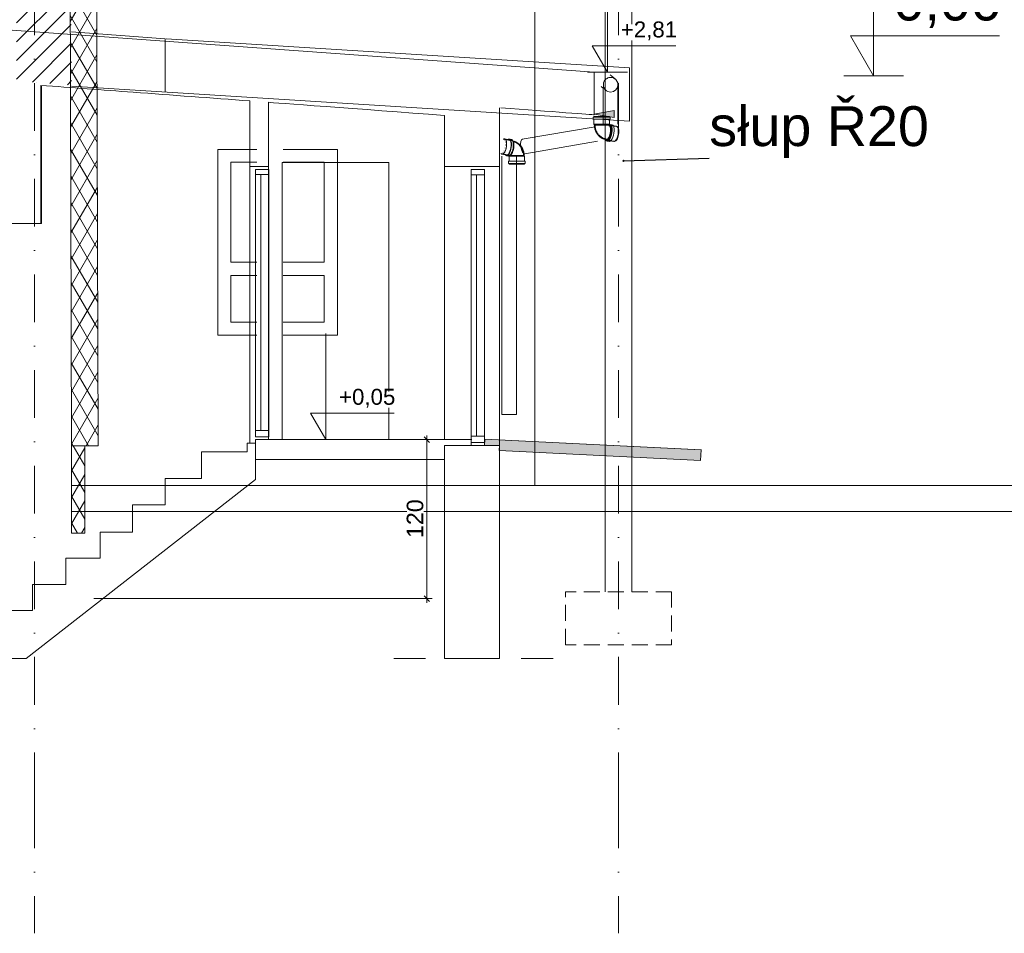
# Model space of a CAD drawing. Header units: millimetres. Extents: x -68772 to 137055, y -73300 to 19650.
# Tile 4 of 212: x -22044 to -14629, y -73186 to -66309. Entities that reach past the tile are written whole.
import ezdxf
from ezdxf.enums import TextEntityAlignment as Align

# ---------------------------------------------------------------- set-up
doc = ezdxf.new("R2010")
doc.units = ezdxf.units.MM
doc.header["$MEASUREMENT"] = 0
doc.set_wipeout_variables(frame=1)
for name, pattern in [('Kropki i Kreski', [720, 360, -180, 0, -180]), ('Przerywana', [480, 240, -240]), ('Przerywana gęsta', [180, 120, -60]), ('Przerywana podwójnie', [1093.611073, 529.166651, -211.666656, 141.111112, -211.666656]), ('Wipeout_Contour', [1000, 0, -1000])]:
    doc.linetypes.add(name, pattern=pattern)
for name, color, linetype in [('_drogi geometria', 7, 'Continuous'), ('Dimensions', 7, 'Continuous'), ('Doors', 7, 'Continuous'), ('Nowe_346-Wiata__taras_odkryty_na_pod', 7, 'Continuous'), ('Nowe_inny_obiekt_trwale_zwiazany_z_b', 7, 'Continuous'), ('Nowe_Sections', 7, 'Continuous'), ('Pipe Fittings', 7, 'Continuous')]:
    doc.layers.add(name, color=color, linetype=linetype)
for name, color, linetype, lineweight in [('_drogi geometria_Nr_pióra__139', 136, 'Continuous', 18), ('Dimensions_Nr_pióra__10', 230, 'Continuous', 18), ('Dimensions_Nr_pióra__7', 7, 'Continuous', 5), ('Doors_Nr_pióra__7', 7, 'Continuous', 5), ('Floors_Nr_pióra__10', 230, 'Continuous', 18), ('Floors_Nr_pióra__7', 7, 'Continuous', 5), ('Nowe_0_Nr_pióra__1', 7, 'Continuous', 18), ('Nowe_0_Nr_pióra__38', 38, 'Continuous', 18), ('Nowe_0_Pen_No__7_Pen_No__7_Pen_No__7_Pen_No__7_Pen_No__7_Pen_No__7_Nr_pióra__139', 136, 'Continuous', 18), ('Nowe_0_Pen_No__7_Pen_No__7_Pen_No__7_Pen_No__7_Pen_No__7_Pen_No__7_Nr_pióra__214', 214, 'Continuous', 18), ('Nowe_0_Pen_No__7_Pen_No__7_Pen_No__7_Pen_No__7_Pen_No__7_Pen_No__7_Nr_pióra__93', 7, 'Continuous', 20), ('Nowe_346-Wiata__taras_odkryty_na_pod_Nr_pióra__214', 214, 'Continuous', 18), ('Nowe_810-G Ogólne_Nr_pióra__10', 230, 'Continuous', 18), ('Nowe_810-G Ogólne_Nr_pióra__139', 136, 'Continuous', 18), ('Nowe_810-G Ogólne_Nr_pióra__214', 214, 'Continuous', 18), ('Nowe_inny_obiekt_trwale_zwiazany_z_b_Nr_pióra__138', 138, 'Continuous', 18), ('Nowe_Sections_Nr_pióra__10', 230, 'Continuous', 18), ('Nowe_Sections_Nr_pióra__7', 7, 'Continuous', 5), ('Nowe_Walls_Nr_pióra__10', 230, 'Continuous', 18), ('Nowe_Walls_Nr_pióra__7', 7, 'Continuous', 5), ('Pipe Fittings_Nr_pióra__7', 7, 'Continuous', 5), ('Pipes_Nr_pióra__10', 230, 'Continuous', 18), ('przewod_kanalizacyjny__linia__Nr_pióra__132', 132, 'Continuous', 18), ('przewod_kanalizacyjny__linia__Nr_pióra__139', 136, 'Continuous', 18), ('Spot Elevations_Nr_pióra__10', 230, 'Continuous', 18), ('Spot Elevations_Nr_pióra__7', 7, 'Continuous', 5), ('Walls_Nr_pióra__10', 230, 'Continuous', 18), ('Walls_Nr_pióra__139', 136, 'Continuous', 18), ('Walls_Nr_pióra__7', 7, 'Continuous', 5)]:
    doc.layers.add(name, color=color, linetype=linetype, lineweight=lineweight)
doc.styles.add('GENERATED_STYLE_1', font='arial.ttf')
doc.styles.add('GENERATED_STYLE_3', font='arial.ttf')
doc.linetypes.add('Przekreślana podwójnie', pattern='A,0,[1,RZUT PARTERU DWORZEC 51.Shx,S=1.587302,R=0,X=0,Y=0],-300,0', length=300)
doc.dimstyles.new('GENERATED_STYLE__15', dxfattribs={"dimtxt": 125, "dimasz": 40.305087, "dimexe": 0.18, "dimexo": 0.164042, "dimgap": 0.09, "dimtad": 1, "dimdec": 0, "dimlfac": 0.1, "dimzin": 0, "dimdsep": 46, "dimtxsty": 'GENERATED_STYLE_1', "dimblk": 'ARROWHEAD_6', "dimblk1": 'ARROWHEAD_6', "dimblk2": 'ARROWHEAD_6', "dimcen": 0.09, "dimclrd": 7, "dimclre": 7, "dimclrt": 230, "dimadec": 1, "dimazin": 0, "dimtfac": 1, "dimtdec": 4, "dimtmove": 0, "dimatfit": 3, "dimfxl": 0, "dimtolj": 1, "dimtzin": 0, "dimarcsym": 0})
doc.dimstyles.new('GENERATED_STYLE__18', dxfattribs={"dimtxt": 0.18, "dimasz": 18.24, "dimexe": 0.18, "dimexo": 0.0625, "dimgap": 0.09, "dimtad": 0, "dimtih": 1, "dimtoh": 1, "dimdec": 4, "dimzin": 0, "dimdsep": 46, "dimtxsty": 'Standard', "dimcen": 0.09, "dimadec": 0, "dimazin": 0, "dimtfac": 1, "dimtdec": 4, "dimtmove": 0, "dimatfit": 3, "dimldrblk": 'ARROWHEAD_1', "dimfxl": 0, "dimtolj": 1, "dimtzin": 0, "dimarcsym": 0})
pattern_1 = [(60, (0, 0), (-86.60254, 50), []), (120, (0, 0), (86.60254, 50), [])]

# ---------------------------------------------------------------- blocks, each defined once
blk = doc.blocks.new('Strop_1', base_point=(-21653.3, -70011.9))
at = {"layer": 'Nowe_346-Wiata__taras_odkryty_na_pod_Nr_pióra__214', "color": 214, "linetype": 'Continuous', "lineweight": 18, "flags": 128}
blk.add_lwpolyline([(-21653.3, -70011.9), (-313.2, -70011.9), (-313.2, -69814.8), (-21653.3, -69814.8)], close=True, dxfattribs=at)
blk = doc.blocks.new('Standardowy znacznik osi_7')
at = {"layer": 'Nowe_inny_obiekt_trwale_zwiazany_z_b_Nr_pióra__138', "color": 138, "linetype": 'Kropki i Kreski', "lineweight": 18}
for p, q in [((1000, 0), (0, 0)), ((1000, 0), (8702.4, 0)), ((8702.4, 0), (9702.4, 0))]:
    blk.add_line(p, q, dxfattribs=at)
at = {"layer": 'Nowe_inny_obiekt_trwale_zwiazany_z_b_Nr_pióra__138', "color": 138, "linetype": 'Continuous', "lineweight": 18}
blk.add_circle((10202.4, 0), 500, dxfattribs=at)
at = {"layer": 'Nowe_inny_obiekt_trwale_zwiazany_z_b_Nr_pióra__138', "color": 138, "linetype": 'Kropki i Kreski', "lineweight": 18}
blk.add_point((8702.4, 0), dxfattribs=at)
blk.add_point((8702.4, 0), dxfattribs=at)
at = {"layer": 'Nowe_inny_obiekt_trwale_zwiazany_z_b_Nr_pióra__138', "color": 138, "lineweight": 18, "style": 'GENERATED_STYLE_1'}
blk.add_attdef('AC_MarkerText_1', text='', height=600, rotation=270, dxfattribs=at).set_placement((10202.4, 29.3), align=Align.MIDDLE_CENTER)
blk = doc.blocks.new('Standardowy znacznik osi_9')
at = {"layer": 'Nowe_inny_obiekt_trwale_zwiazany_z_b_Nr_pióra__138', "color": 138, "linetype": 'Kropki i Kreski', "lineweight": 18}
for p, q in [((1000, 0), (0, 0)), ((1000, 0), (8702.4, 0)), ((8702.4, 0), (9702.4, 0))]:
    blk.add_line(p, q, dxfattribs=at)
at = {"layer": 'Nowe_inny_obiekt_trwale_zwiazany_z_b_Nr_pióra__138', "color": 138, "linetype": 'Continuous', "lineweight": 18}
blk.add_circle((10202.4, 0), 500, dxfattribs=at)
at = {"layer": 'Nowe_inny_obiekt_trwale_zwiazany_z_b_Nr_pióra__138', "color": 138, "linetype": 'Kropki i Kreski', "lineweight": 18}
blk.add_point((8702.4, 0), dxfattribs=at)
blk.add_point((8702.4, 0), dxfattribs=at)
at = {"layer": 'Nowe_inny_obiekt_trwale_zwiazany_z_b_Nr_pióra__138', "color": 138, "lineweight": 18, "style": 'GENERATED_STYLE_1'}
blk.add_attdef('AC_MarkerText_1', text='', height=600, rotation=270, dxfattribs=at).set_placement((10202.4, 34.3), align=Align.MIDDLE_CENTER)
blk = doc.blocks.new('Дверь_порог_ - Дверь-8971678-33')
at = {"layer": 'Doors_Nr_pióra__7', "color": 7, "linetype": 'Continuous', "lineweight": 5}
blk.add_line((-896.9, 1685), (-896.9, -400), dxfattribs=at)
blk = doc.blocks.new('Дверь_порог_ - Дверь-8971676-33', base_point=(0, 13))
at = {"layer": 'Doors_Nr_pióra__7', "color": 7, "linetype": 'Continuous', "lineweight": 5}
for p, q in [((-1140.5, -404.7), (-1140.5, 1632.5)), ((-1039.2, 1632.5), (-1139.2, 1632.5)), ((-1139.2, 1632.5), (-1139.2, 1593.3)), ((-1039.2, 1593.3), (-1039.2, 1632.5)), ((-1139.2, 1593.3), (-1140.3, 1593.3)), ((-1140.3, -373.6), (-1140.3, 1593.3)), ((-1140.3, 1593.3), (-1140.3, -404.7)), ((-1140.3, 1593.3), (-1139.2, 1593.3)), ((-1099.2, 1593.3), (-1139.2, 1593.3)), ((-1139.2, 1593.3), (-1139.2, -373.6)), ((-1139.2, 1593.3), (-1039.2, 1593.3)), ((-1099.2, -373.6), (-1099.2, 1593.3)), ((-1040.3, 1593.3), (-1040.3, -373.6)), ((-1139.2, -373.6), (-1140.3, -373.6)), ((-1140.3, -373.6), (-1139.2, -373.6)), ((-1140.3, -373.6), (-1140.3, -404.7)), ((-1139.2, -373.6), (-1099.2, -373.6)), ((-1039.2, -373.6), (-1139.2, -373.6)), ((-1139.2, -373.6), (-1139.2, -422.5)), ((-1139.2, -422.5), (-1039.2, -422.5)), ((-1039.2, -422.5), (-1039.2, -373.6))]:
    blk.add_line(p, q, dxfattribs=at)
blk = doc.blocks.new('Plumbing-Bend-Valsir-Triplus-Negative-01 - Standard-8962052-F2', base_point=(0, 0))
at = {"layer": 'Pipe Fittings_Nr_pióra__7', "color": 7, "linetype": 'Continuous', "lineweight": 5}
for p, q in [((-1716.4, 2028.5), (-1716.4, 2012.5)), ((-1716.4, 2028.5), (-1711.5, 2028.5)), ((-1716.4, 2012.5), (-1711.5, 2012.5)), ((-1711.5, 2028.5), (-1589.1, 2028.5)), ((-1711.5, 2012.5), (-1589.1, 2012.5)), ((-1711.1, 2033.8), (-1711.1, 2028.5)), ((-1711.1, 2033.8), (-1706.6, 2033.8)), ((-1711.1, 2012.5), (-1711.1, 1975.5)), ((-1706.6, 2033.8), (-1594.4, 2033.8)), ((-1594.3, 2028.5), (-1594.3, 2033.8)), ((-1594.3, 1975.5), (-1594.3, 2012.5)), ((-1589.1, 2012.5), (-1589.1, 2028.5)), ((-1711.1, 1975.5), (-1707.7, 1968.7)), ((-1711.1, 1975.5), (-1706.6, 1975.5)), ((-1707.7, 1968.7), (-1707.7, 1968.7)), ((-1707.7, 1968.7), (-1707.7, 1964.3)), ((-1707.7, 1968.7), (-1703.5, 1968.7)), ((-1707.7, 1964.3), (-1707.4, 1960)), ((-1707.4, 1960), (-1707, 1955.7)), ((-1707, 1955.7), (-1706.5, 1951.5)), ((-1706.6, 1975.5), (-1594.4, 1975.5)), ((-1706.5, 1951.5), (-1705.8, 1947.2)), ((-1705.8, 1947.2), (-1704.9, 1943)), ((-1704.9, 1943), (-1703.9, 1938.8)), ((-1703.9, 1938.8), (-1702.7, 1934.6)), ((-1703.5, 1968.7), (-1690.9, 1968.7)), ((-1702.7, 1968.7), (-1702.7, 1964.5)), ((-1702.7, 1964.5), (-1702.4, 1960.4)), ((-1702.7, 1934.6), (-1701.3, 1930.5)), ((-1702.4, 1960.4), (-1702.1, 1956.3)), ((-1702.1, 1956.3), (-1701.5, 1952.2)), ((-1701.5, 1952.2), (-1700.8, 1948.1)), ((-1701.3, 1930.5), (-1699.8, 1926.5)), ((-1700.8, 1948.1), (-1700, 1944.1)), ((-1700, 1944.1), (-1699, 1940.1)), ((-1699, 1940.1), (-1697.9, 1936.1)), ((-1697.9, 1936.1), (-1696.6, 1932.2)), ((-1696.6, 1932.2), (-1695.2, 1928.3)), ((-1695.2, 1928.3), (-1693.6, 1924.5)), ((-1691, 1968.7), (-1688.6, 1968.7)), ((-1688.2, 1968.7), (-1669.6, 1968.7)), ((-1669.6, 1968.7), (-1665.6, 1968.7)), ((-1665.7, 1968.7), (-1644.1, 1968.7)), ((-1644.1, 1968.7), (-1641.6, 1968.7)), ((-1641.6, 1968.7), (-1622.2, 1968.7)), ((-1622.2, 1968.7), (-1620.8, 1968.7)), ((-1620.7, 1968.7), (-1605.6, 1968.7)), ((-1605.7, 1968.7), (-1604.5, 1968.7)), ((-1604.1, 1968.7), (-1597.7, 1968.7)), ((-1599.9, 1961.6), (-1599.9, 1961.6)), ((-1599.9, 1961.6), (-1599.8, 1961.6)), ((-1599.8, 1961.6), (-1599.8, 1961.6)), ((-1599.8, 1961.6), (-1599.8, 1961.6)), ((-1541.7, 1956.7), (-1599.1, 1966.6)), ((-1597.7, 1968.7), (-1594.3, 1975.5)), ((-1597.7, 1968.5), (-1597.7, 1968.7)), ((-1597.7, 1968.2), (-1597.7, 1968.5)), ((-1597.7, 1968), (-1597.7, 1968.2)), ((-1597.7, 1967.7), (-1597.7, 1968)), ((-1597.6, 1967.5), (-1597.7, 1967.7)), ((-1597.6, 1967.3), (-1597.6, 1967.5)), ((-1597.5, 1967.1), (-1597.6, 1967.3)), ((-1597.5, 1966.9), (-1597.5, 1967.1)), ((-1597.4, 1966.7), (-1597.5, 1966.9)), ((-1597.4, 1966.5), (-1597.4, 1966.7)), ((-1597.3, 1966.3), (-1597.4, 1966.5)), ((-1597.2, 1966.2), (-1597.3, 1966.3)), ((-1597.2, 1966.1), (-1597.2, 1966.2)), ((-1597.1, 1965.9), (-1597.2, 1966.1)), ((-1597, 1965.8), (-1597.1, 1965.9)), ((-1597.1, 1965.9), (-1597.1, 1965.9)), ((-1597, 1965.7), (-1597, 1965.8)), ((-1596.9, 1965.7), (-1597, 1965.7)), ((-1596.9, 1965.6), (-1596.9, 1965.7)), ((-1596.9, 1965.6), (-1596.9, 1965.6)), ((-1590, 1968.5), (-1594.8, 1969.3)), ((-1574.5, 1971.1), (-1589.1, 1973.6)), ((-1541.7, 1960.2), (-1575.4, 1965.9)), ((-1532, 1953.9), (-1537.5, 1958.2)), ((-1699.8, 1926.5), (-1698.2, 1922.5)), ((-1698.2, 1922.5), (-1696.4, 1918.5)), ((-1696.4, 1918.5), (-1694.4, 1914.6)), ((-1694.4, 1914.6), (-1692.3, 1910.8)), ((-1693.6, 1924.5), (-1691.9, 1920.7)), ((-1692.3, 1910.8), (-1690.1, 1907.1)), ((-1691.9, 1920.7), (-1690, 1917)), ((-1690.1, 1907.1), (-1687.7, 1903.5)), ((-1690, 1917), (-1688, 1913.3)), ((-1688, 1913.3), (-1685.8, 1909.8)), ((-1687.7, 1903.5), (-1685.1, 1899.9)), ((-1685.8, 1909.8), (-1683.5, 1906.3)), ((-1685.1, 1899.9), (-1682.4, 1896.5)), ((-1683.5, 1906.3), (-1681.1, 1902.9)), ((-1682.4, 1896.5), (-1679.6, 1893.1)), ((-1681.1, 1902.9), (-1678.6, 1899.6)), ((-1679.6, 1893.1), (-1676.7, 1889.9)), ((-1678.6, 1899.6), (-1675.9, 1896.4)), ((-1676.7, 1889.9), (-1673.6, 1886.8)), ((-1675.9, 1896.4), (-1673, 1893.3)), ((-1673.6, 1886.8), (-1670.4, 1883.8)), ((-1673, 1893.3), (-1670.1, 1890.3)), ((-1670.4, 1883.8), (-1667, 1880.9)), ((-1670.1, 1890.3), (-1667, 1887.5)), ((-1667, 1887.5), (-1663.8, 1884.7)), ((-1667, 1880.9), (-1663.6, 1878.1)), ((-1663.8, 1884.7), (-1660.5, 1882.1)), ((-1663.6, 1878.1), (-1660, 1875.5)), ((-1660.5, 1882.1), (-1657.1, 1879.6)), ((-1660, 1875.5), (-1656.3, 1873.1)), ((-1657.1, 1879.6), (-1653.6, 1877.3)), ((-1656.3, 1873.1), (-1652.5, 1870.8)), ((-1653.6, 1877.3), (-1650, 1875.1)), ((-1652.5, 1870.8), (-1648.6, 1868.6)), ((-1650, 1875.1), (-1646.3, 1873.1)), ((-1648.6, 1868.6), (-1644.6, 1866.7)), ((-1646.3, 1873.1), (-1642.5, 1871.2)), ((-1644.6, 1866.7), (-1640.6, 1864.8)), ((-1642.5, 1871.2), (-1638.6, 1869.4)), ((-1640.6, 1864.8), (-1636.4, 1863.2)), ((-1638.6, 1869.4), (-1634.7, 1867.9)), ((-1636.4, 1863.2), (-1632.2, 1861.7)), ((-1634.7, 1867.9), (-1630.7, 1866.5)), ((-1632.2, 1861.7), (-1627.9, 1860.4)), ((-1630.7, 1866.5), (-1626.6, 1865.3)), ((-1627.9, 1860.4), (-1623.6, 1859.3)), ((-1626.6, 1865.3), (-1622.4, 1864.2)), ((-1623.6, 1859.3), (-1619.2, 1858.4)), ((-1622.4, 1864.2), (-1618.3, 1863.3)), ((-1619.2, 1858.4), (-1617.7, 1858.1)), ((-1618.3, 1863.3), (-1616.8, 1863.1)), ((-1617.7, 1858.1), (-1560.3, 1848.3)), ((-1614.6, 1854.2), (-1609.8, 1853.3)), ((-1610.7, 1848.2), (-1596.1, 1845.7)), ((-1595.2, 1850.8), (-1561.5, 1845)), ((-1556.8, 1845.5), (-1550.3, 1847.7))]:
    blk.add_line(p, q, dxfattribs=at)
for centre, major_axis, start_param, end_param in [((-1608.4, 1912.4), (9.3, 54.2), 3.206882, 6.086676), ((-1604.7, 1911.7), (9.9, 57.6), 3.206882, 6.348475), ((-1599.9, 1910.9), (10.8, 62.7), 3.206882, 6.348475), ((-1599.9, 1910.9), (9.9, 57.6), 3.206882, 6.348475), ((-1604.7, 1911.7), (9.4, 54.5), 3.662758, 5.890793), ((-1604.7, 1911.7), (9.9, 57.6), 0.06529, 0.145497), ((-1599.9, 1910.9), (10.8, 62.7), 0.06529, 0.296756), ((-1604.7, 1911.7), (9.4, 54.5), 5.899676, 6.331712), ((-1585.3, 1908.4), (10.8, 62.7), 3.206882, 6.348475), ((-1608.4, 1912.4), (9.3, 54.2), 5.857581, 5.951759), ((-1608.4, 1912.4), (9.3, 54.2), 5.409502, 5.485986), ((-1551.6, 1902.6), (9.9, 57.6), 3.206882, 6.348475), ((-1545.4, 1901.5), (9.3, 54.2), 3.206882, 6.077577), ((-1545.4, 1901.5), (9.3, 54.2), 6.081875, 6.204297), ((-1604.7, 1911.7), (9.9, 57.6), 2.758083, 3.206882), ((-1599.9, 1910.9), (10.8, 62.7), 2.646401, 3.206882), ((-1608.4, 1912.4), (9.3, 54.2), 2.993942, 3.206882), ((-1608.4, 1912.4), (9.3, 54.2), 3.111302, 3.206882), ((-1604.7, 1911.7), (9.4, 54.5), 3.100217, 3.206882), ((-1604.7, 1911.7), (9.4, 54.5), 3.206882, 3.655681), ((-1608.4, 1912.4), (9.3, 54.2), 3.613648, 3.681115), ((-1608.4, 1912.4), (9.3, 54.2), 4.069372, 4.145856), ((-1608.4, 1912.4), (9.3, 54.2), 4.53977, 4.58563), ((-1608.4, 1912.4), (9.3, 54.2), 4.969728, 5.015587), ((-1599.9, 1910.9), (9.9, 57.6), 3.141593, 3.206882), ((-1585.3, 1908.4), (10.8, 62.7), 3.141593, 3.206882), ((-1551.6, 1902.6), (9.9, 57.6), 3.141593, 3.206882)]:
    blk.add_ellipse(centre, major_axis=major_axis, ratio=0.38088, start_param=start_param, end_param=end_param, dxfattribs=at)
blk = doc.blocks.new('Plumbing-Bend-Valsir-Triplus-Negative-01 - Standard-V3-F2')
at = {"layer": 'Pipe Fittings_Nr_pióra__7', "color": 7, "linetype": 'Continuous', "lineweight": 5}
for p, q in [((-986.2, 1863.6), (-992.8, 1861.3)), ((-925.4, 1850.9), (-982.8, 1860.8)), ((-947.9, 1858.2), (-981.5, 1864)), ((-932.3, 1860.9), (-947, 1863.4)), ((-928.4, 1854.9), (-933.2, 1855.7)), ((-923.8, 1850.6), (-925.4, 1850.9)), ((-919.5, 1849.7), (-923.8, 1850.6)), ((-916.5, 1843.8), (-920.2, 1844.7)), ((-915.1, 1848.6), (-919.5, 1849.7)), ((-912.4, 1842.6), (-916.5, 1843.8)), ((-910.8, 1847.3), (-915.1, 1848.6)), ((-908.4, 1841.2), (-912.4, 1842.6)), ((-906.6, 1845.9), (-910.8, 1847.3)), ((-904.4, 1839.6), (-908.4, 1841.2)), ((-902.5, 1844.2), (-906.6, 1845.9)), ((-900.5, 1837.9), (-904.4, 1839.6)), ((-898.4, 1842.4), (-902.5, 1844.2)), ((-896.7, 1836), (-900.5, 1837.9)), ((-894.4, 1840.4), (-898.4, 1842.4)), ((-893, 1833.9), (-896.7, 1836)), ((-890.5, 1838.3), (-894.4, 1840.4)), ((-889.4, 1831.7), (-893, 1833.9)), ((-886.7, 1836), (-890.5, 1838.3)), ((-885.9, 1829.4), (-889.4, 1831.7)), ((-883.1, 1833.5), (-886.7, 1836)), ((-882.5, 1826.9), (-885.9, 1829.4)), ((-879.5, 1830.9), (-883.1, 1833.5)), ((-879.2, 1824.3), (-882.5, 1826.9)), ((-876, 1828.2), (-879.5, 1830.9)), ((-876, 1821.6), (-879.2, 1824.3)), ((-872.7, 1825.3), (-876, 1828.2)), ((-872.9, 1818.7), (-876, 1821.6)), ((-870, 1815.7), (-872.9, 1818.7)), ((-869.5, 1822.3), (-872.7, 1825.3)), ((-867.2, 1812.6), (-870, 1815.7)), ((-866.4, 1819.2), (-869.5, 1822.3)), ((-864.5, 1809.4), (-867.2, 1812.6)), ((-863.4, 1815.9), (-866.4, 1819.2)), ((-861.9, 1806.1), (-864.5, 1809.4)), ((-860.6, 1812.6), (-863.4, 1815.9)), ((-859.5, 1802.8), (-861.9, 1806.1)), ((-857.9, 1809.1), (-860.6, 1812.6)), ((-857.2, 1799.3), (-859.5, 1802.8)), ((-855.4, 1805.6), (-857.9, 1809.1)), ((-855, 1795.7), (-857.2, 1799.3)), ((-853, 1801.9), (-855.4, 1805.6)), ((-853, 1792.1), (-855, 1795.7)), ((-850.7, 1798.2), (-853, 1801.9)), ((-851.2, 1788.4), (-853, 1792.1)), ((-849.4, 1784.6), (-851.2, 1788.4)), ((-848.6, 1794.4), (-850.7, 1798.2)), ((-847.9, 1780.8), (-849.4, 1784.6)), ((-846.7, 1790.5), (-848.6, 1794.4)), ((-846.4, 1776.9), (-847.9, 1780.8)), ((-844.9, 1786.6), (-846.7, 1790.5)), ((-843.2, 1782.6), (-844.9, 1786.6)), ((-841.7, 1778.5), (-843.2, 1782.6)), ((-1011, 1755.2), (-1005.6, 1750.9)), ((-1001.4, 1752.3), (-944, 1742.5)), ((-1001.3, 1748.9), (-967.6, 1743.1)), ((-968.5, 1737.9), (-953.9, 1735.4)), ((-953, 1740.6), (-948.2, 1739.8)), ((-946.3, 1738.3), (-948.7, 1733.5)), ((-948.7, 1733.5), (-948.7, 1696.6)), ((-944.2, 1733.5), (-948.6, 1733.5)), ((-946.1, 1743.4), (-946.1, 1743.4)), ((-946.1, 1743.4), (-946.1, 1743.3)), ((-946.1, 1743.3), (-946, 1743.3)), ((-946, 1743.3), (-946, 1743.2)), ((-946, 1743.2), (-945.9, 1743.1)), ((-832, 1733.5), (-944.2, 1733.5)), ((-943.2, 1747.4), (-943.2, 1747.5)), ((-943.1, 1747.4), (-943.2, 1747.4)), ((-943.2, 1747.4), (-943.2, 1747.4)), ((-943.2, 1747.4), (-943.2, 1747.4)), ((-941, 1740.4), (-942.3, 1740.4)), ((-928.5, 1740.4), (-941, 1740.4)), ((-925.8, 1740.4), (-928.5, 1740.4)), ((-907.1, 1740.4), (-925.8, 1740.4)), ((-903.1, 1740.4), (-907.2, 1740.4)), ((-881.6, 1740.4), (-903.2, 1740.4)), ((-879.6, 1740.4), (-881.5, 1740.4)), ((-859.8, 1740.4), (-879.2, 1740.4)), ((-858.3, 1740.4), (-859.8, 1740.4)), ((-843.2, 1740.4), (-858.2, 1740.4)), ((-845.1, 1773), (-846.4, 1776.9)), ((-844, 1769), (-845.1, 1773)), ((-843, 1765), (-844, 1769)), ((-842.1, 1740.4), (-843.2, 1740.4)), ((-842.2, 1760.9), (-843, 1765)), ((-841.5, 1756.8), (-842.2, 1760.9)), ((-840.4, 1774.4), (-841.7, 1778.5)), ((-835.3, 1740.4), (-841.7, 1740.4)), ((-841, 1752.8), (-841.5, 1756.8)), ((-840.6, 1748.6), (-841, 1752.8)), ((-840.4, 1744.5), (-840.6, 1748.6)), ((-839.2, 1770.3), (-840.4, 1774.4)), ((-840.3, 1740.4), (-840.4, 1744.5)), ((-838.1, 1766.1), (-839.2, 1770.3)), ((-837.3, 1761.8), (-838.1, 1766.1)), ((-836.6, 1757.6), (-837.3, 1761.8)), ((-836, 1753.3), (-836.6, 1757.6)), ((-835.6, 1749), (-836, 1753.3)), ((-835.4, 1744.7), (-835.6, 1749)), ((-835.3, 1740.4), (-835.4, 1744.7)), ((-831.9, 1733.5), (-835.3, 1740.4)), ((-831.9, 1696.6), (-831.9, 1733.5)), ((-953.9, 1696.6), (-953.9, 1680.5)), ((-949, 1696.6), (-953.9, 1696.6)), ((-949, 1680.5), (-953.9, 1680.5)), ((-826.6, 1696.6), (-949, 1696.6)), ((-826.6, 1680.5), (-949, 1680.5)), ((-948.7, 1680.5), (-948.7, 1675.3)), ((-944.2, 1675.3), (-948.6, 1675.3)), ((-832, 1675.3), (-944.2, 1675.3)), ((-831.9, 1675.3), (-831.9, 1680.5)), ((-826.6, 1680.5), (-826.6, 1696.6))]:
    blk.add_line(p, q, dxfattribs=at)
for centre, major_axis, start_param, end_param in [((-991.4, 1806.4), (9.9, 57.6), 3.206882, 6.348475), ((-991.4, 1806.4), (9.9, 57.6), 0.06529, 0.26723), ((-997.7, 1807.5), (9.3, 54.2), 5.874243, 5.94171), ((-957.7, 1800.7), (10.8, 62.7), 3.206882, 6.348475), ((-957.7, 1800.7), (9.9, 57.6), 3.206882, 6.348475), ((-957.7, 1800.7), (10.8, 62.7), 0.06529, 0.385542), ((-943.1, 1798.2), (10.8, 62.7), 3.206882, 6.348475), ((-997.7, 1807.5), (9.3, 54.2), 4.533842, 4.58563), ((-997.7, 1807.5), (9.3, 54.2), 5.409502, 5.485986), ((-997.7, 1807.5), (9.3, 54.2), 4.969728, 5.015587), ((-938.3, 1797.3), (9.9, 57.6), 3.500691, 5.995363), ((-934.7, 1796.7), (9.3, 54.2), 3.519524, 6.001367), ((-934.7, 1796.7), (9.3, 54.2), 4.144707, 4.540387), ((-934.7, 1796.7), (9.3, 54.2), 5.917266, 6.02221), ((-934.7, 1796.7), (9.3, 54.2), 5.484817, 5.875241), ((-934.7, 1796.7), (9.3, 54.2), 4.585044, 4.970313), ((-934.7, 1796.7), (9.3, 54.2), 5.01497, 5.41065), ((-991.4, 1806.4), (9.9, 57.6), 2.800174, 3.206882), ((-997.7, 1807.5), (9.3, 54.2), 3.613648, 3.681115), ((-997.7, 1807.5), (9.3, 54.2), 4.069372, 4.145856), ((-957.7, 1800.7), (10.8, 62.7), 2.751165, 3.206882), ((-957.7, 1800.7), (9.9, 57.6), 3.141593, 3.206882), ((-943.1, 1798.2), (10.8, 62.7), 3.141593, 3.206882), ((-934.7, 1796.7), (9.3, 54.2), 3.329932, 3.637139), ((-934.7, 1796.7), (9.3, 54.2), 3.680117, 4.07054)]:
    blk.add_ellipse(centre, major_axis=major_axis, ratio=0.38088, start_param=start_param, end_param=end_param, dxfattribs=at)
blk = doc.blocks.new('Wymiary_33', base_point=(-15613.6, -66730.2))
at = {"layer": '_drogi geometria_Nr_pióra__139', "color": 136, "linetype": 'Continuous', "lineweight": 18}
for p, q in [((-15613.6, -66730.2), (-15613.6, -65530.2)), ((-15613.6, -66730.2), (-15787.6, -66430.2)), ((-15787.6, -66430.2), (-15613.6, -66430.2)), ((-15613.6, -66430.2), (-14665.4, -66430.2)), ((-15613.6, -66730.2), (-15838.6, -66730.2)), ((-15613.6, -66730.2), (-15388.6, -66730.2))]:
    blk.add_line(p, q, dxfattribs=at)
at = {"layer": '_drogi geometria_Nr_pióra__139', "color": 136, "lineweight": 18, "insert": (-15463.6, -66370.2), "char_height": 300, "attachment_point": 7, "style": 'GENERATED_STYLE_3'}
blk.add_mtext('\\A1;0,00', dxfattribs=at)
blk = doc.blocks.new('Wymiary_38', base_point=(-19739.2, -69469.8))
at = {"layer": 'Nowe_Sections_Nr_pióra__7', "color": 7, "linetype": 'Continuous', "lineweight": 5}
for p, q in [((-19739.2, -69469.8), (-19739.2, -68669.8)), ((-19739.2, -69469.8), (-19855.2, -69269.8)), ((-19855.2, -69269.8), (-19739.2, -69269.8)), ((-19739.2, -69269.8), (-19223.4, -69269.8)), ((-19739.2, -69469.8), (-19889.2, -69469.8)), ((-19739.2, -69469.8), (-19589.2, -69469.8))]:
    blk.add_line(p, q, dxfattribs=at)
at = {"color": 254, "linetype": 'Wipeout_Contour', "lineweight": 0, "ltscale": 287390.301699}
blk.add_wipeout([(-19639.2, -69229.8), (-19223.4, -69229.8), (-19223.4, -69109.8), (-19639.2, -69109.8)], dxfattribs=at).dxf.layer = 'Nowe_Sections'
at = {"layer": 'Nowe_Sections_Nr_pióra__10', "color": 230, "lineweight": 18, "insert": (-19639.2, -69229.8), "char_height": 120, "attachment_point": 7, "style": 'GENERATED_STYLE_3'}
blk.add_mtext('\\A1;+0,05', dxfattribs=at)
blk = doc.blocks.new('Wymiary_41', base_point=(-17617.3, -66704.2))
at = {"layer": 'Nowe_Sections_Nr_pióra__7', "color": 7, "linetype": 'Continuous', "lineweight": 5}
for p, q in [((-17617.3, -66704.2), (-17617.3, -65904.2)), ((-17617.3, -66704.2), (-17733.3, -66504.2)), ((-17733.3, -66504.2), (-17617.3, -66504.2)), ((-17617.3, -66504.2), (-17101.5, -66504.2)), ((-17617.3, -66704.2), (-17767.3, -66704.2)), ((-17617.3, -66704.2), (-17467.3, -66704.2))]:
    blk.add_line(p, q, dxfattribs=at)
at = {"color": 254, "linetype": 'Wipeout_Contour', "lineweight": 0, "ltscale": 274493.570382}
blk.add_wipeout([(-17517.3, -66464.2), (-17101.5, -66464.2), (-17101.5, -66344.2), (-17517.3, -66344.2)], dxfattribs=at).dxf.layer = 'Nowe_Sections'
at = {"layer": 'Nowe_Sections_Nr_pióra__10', "color": 230, "lineweight": 18, "insert": (-17517.3, -66464.2), "char_height": 120, "attachment_point": 7, "style": 'GENERATED_STYLE_3'}
blk.add_mtext('\\A1;+2,81', dxfattribs=at)
blk = doc.blocks.new('*D904')
at = {"layer": 'Dimensions_Nr_pióra__7', "color": 7, "linetype": 'Continuous', "lineweight": 5}
for p, q in [((-18938, -69469.8), (-19106.5, -69469.8)), ((-18956.6, -69491), (-18999, -69448.6)), ((-18977.8, -69469.8), (-18977.8, -69438)), ((-18977.8, -70666.6), (-18977.8, -69469.8)), ((-18938, -70666.6), (-21485.3, -70666.6)), ((-18999, -70645.3), (-18956.6, -70687.8)), ((-18977.8, -70698.4), (-18977.8, -70666.6))]:
    blk.add_line(p, q, dxfattribs=at)
at = {"color": 254, "linetype": 'Wipeout_Contour', "lineweight": 0, "ltscale": 290462.808864}
blk.add_wipeout([(-19002.8, -70210.5), (-19002.8, -69925.9), (-19127.8, -69925.9), (-19127.8, -70210.5)], dxfattribs=at).dxf.layer = 'Dimensions'
at = {"layer": 'Dimensions_Nr_pióra__10', "color": 230, "lineweight": 18, "insert": (-19002.8, -70210.5), "char_height": 125, "attachment_point": 7, "rotation": 90, "style": 'GENERATED_STYLE_1'}
blk.add_mtext('\\A1;120', dxfattribs=at)
blk = doc.blocks.new('ARROWHEAD_6')
at = {"color": 0, "linetype": 'Continuous', "lineweight": 0}
for p, q in [((0, 0), (-1, 0)), ((-0.5, -0.5), (0.5, 0.5))]:
    blk.add_line(p, q, dxfattribs=at)
blk = doc.blocks.new('ARROWHEAD_1')
at = {"color": 0, "linetype": 'Continuous', "lineweight": 0}
blk.add_line((0, 0), (-1, 0), dxfattribs=at)
blk.add_circle((0, 0), 0.25, dxfattribs=at)

msp = doc.modelspace()

# ---------------------------------------------------------------- hatches: boundary and pattern name
at = {"layer": 'Nowe_0_Nr_pióra__38', "linetype": 'Continuous', "lineweight": 18}
msp.add_hatch(color=38, dxfattribs=at).paths.add_polyline_path([(-18541.8, -69465.9), (-16912.1, -69547.3), (-16916, -69626.8), (-18434.3, -69550.9), (-18430.4, -69514.8), (-18543.6, -69514.8)])
at = {"layer": 'Nowe_0_Pen_No__7_Pen_No__7_Pen_No__7_Pen_No__7_Pen_No__7_Pen_No__7_Nr_pióra__139', "linetype": 'Continuous', "lineweight": 18}
h = msp.add_hatch(dxfattribs=at)
h.set_pattern_fill('IZOLACJA_MIĘKKA', color=136, style=0, pattern_type=2)
h.set_pattern_definition(pattern_1)
h.paths.add_polyline_path([(-21653.3, -69516.6), (-21670, -64192.6), (-21835, -64163.6), (-21838.3, -64000.5), (-21470, -64063.5), (-21453.3, -69516.6)])
h = msp.add_hatch(dxfattribs=at)
h.set_pattern_fill('IZOLACJA_MIĘKKA', color=136, style=0, pattern_type=2)
h.set_pattern_definition(pattern_1)
h.paths.add_polyline_path([(-21553.3, -70173.9), (-21653.3, -70173.9), (-21653.3, -69516.6), (-21553.3, -69516.6)])
at = {"layer": 'Nowe_0_Pen_No__7_Pen_No__7_Pen_No__7_Pen_No__7_Pen_No__7_Pen_No__7_Nr_pióra__214', "linetype": 'Continuous', "lineweight": 18}
h = msp.add_hatch(dxfattribs=at)
h.set_pattern_fill('BLOCZKI_CERAMICZNE', color=214, style=0, pattern_type=2)
h.set_pattern_definition([(45, (0, 0), (-70.71068, 70.71068), [])])
h.paths.add_polyline_path([(-21835, -64541.5), (-21835, -64163.6), (-21670, -64192.6), (-21653.3, -66800.2), (-22068.3, -66769.3), (-22068.3, -66216.6), (-22068.3, -66036.6), (-22085, -64541.5)])
at = {"layer": 'Spot Elevations_Nr_pióra__7', "linetype": 'Continuous', "lineweight": 5}
msp.add_hatch(color=7, dxfattribs=at).paths.add_polyline_path([(-17717.3, -67019.1), (-17567.3, -66992.6), (-17567.3, -67045.5)])

# ---------------------------------------------------------------- linework, layer by layer
at = {"layer": 'Floors_Nr_pióra__10', "color": 230, "linetype": 'Continuous', "lineweight": 18}
for p, q in [((-18639.1, -69469.8), (-20268.7, -69469.8)), ((-20268.7, -69469.8), (-20268.7, -69619.8)), ((-20268.7, -69619.8), (-18845.4, -69619.8)), ((-24261.2, -71116.6), (-21994.4, -71116.6))]:
    msp.add_line(p, q, dxfattribs=at)
msp.add_open_spline([(-21884.5, -66802.8), (-21652.9, -66820), (-21421.4, -66837.3), (-21189.8, -66854.5), (-20896.4, -66876.4), (-20603.1, -66898.2), (-20309.7, -66920.1)], degree=3, knots=[0, 0, 0, 0, 1, 1, 1, 2, 2, 2, 2], dxfattribs=at)
for points in [[(-20169.7, -66930.5), (-20145.8, -66932.3), (-19477.4, -66982.1), (-18845.4, -67029.1)], [(-18421.5, -66972.2), (-18038.3, -67000.8), (-17733.1, -67023), (-17717.3, -67024.2)]]:
    msp.add_open_spline(points, degree=3, dxfattribs=at)
at = {"layer": 'Floors_Nr_pióra__7', "color": 7, "linetype": 'Continuous', "lineweight": 5}
msp.add_line((-17577.4, -69814.8), (-21653.3, -69814.8), dxfattribs=at)
at = {"layer": 'Nowe_0_Nr_pióra__1', "color": 7, "linetype": 'Continuous', "lineweight": 18, "flags": 128}
msp.add_lwpolyline([(-18541.8, -69465.9), (-16912.1, -69547.3), (-16916, -69626.8), (-18434.3, -69550.9), (-18430.4, -69514.8), (-18543.6, -69514.8)], close=True, dxfattribs=at)
at = {"layer": 'Nowe_0_Pen_No__7_Pen_No__7_Pen_No__7_Pen_No__7_Pen_No__7_Pen_No__7_Nr_pióra__93', "color": 7, "linetype": 'Continuous', "lineweight": 20, "flags": 128}
for points in [[(-21653.3, -69516.6), (-21670, -64192.6), (-21835, -64163.6), (-21838.3, -64000.5), (-21470, -64063.5), (-21453.3, -69516.6)], [(-21553.3, -70173.9), (-21653.3, -70173.9), (-21653.3, -69516.6), (-21553.3, -69516.6)]]:
    msp.add_lwpolyline(points, close=True, dxfattribs=at)
at = {"layer": 'Nowe_810-G Ogólne_Nr_pióra__10', "color": 230, "linetype": 'Continuous', "lineweight": 18}
msp.add_line((-18541.8, -69465.9), (-16910.2, -69547.4), dxfattribs=at)
at = {"layer": 'Nowe_810-G Ogólne_Nr_pióra__139', "color": 136, "linetype": 'Continuous', "lineweight": 18}
for p, q in [((-17634.6, -70614.8), (-17634.6, -66214.8)), ((-17434.6, -66214.8), (-17434.6, -70614.8))]:
    msp.add_line(p, q, dxfattribs=at)
at = {"layer": 'Nowe_810-G Ogólne_Nr_pióra__214', "color": 214, "linetype": 'Przerywana gęsta', "lineweight": 18}
for p, q in [((-17934.3, -71014.8), (-17934.3, -70614.8)), ((-17134.3, -70614.8), (-17934.3, -70614.8)), ((-17134.3, -70614.8), (-17134.3, -71014.8)), ((-17134.3, -71014.8), (-17934.3, -71014.8))]:
    msp.add_line(p, q, dxfattribs=at)
at = {"layer": 'Nowe_Walls_Nr_pióra__10', "color": 230, "linetype": 'Continuous', "lineweight": 18}
for p, q in [((-18845.4, -67414.8), (-18845.4, -67029.1)), ((-18430.4, -67414.8), (-18430.4, -66972.1)), ((-18845.4, -67414.8), (-18430.4, -67414.8)), ((-20268.7, -69469.8), (-18845.4, -69469.8)), ((-18845.4, -69469.8), (-18645.1, -69469.8)), ((-18645.1, -69514.8), (-18645.1, -69469.8)), ((-20330.9, -69496.6), (-20330.9, -69561.6)), ((-20330.9, -69496.6), (-20268.7, -69496.6)), ((-20268.7, -69496.6), (-20268.7, -69769.8)), ((-18845.4, -69514.8), (-18845.4, -71116.6)), ((-18845.4, -69514.8), (-18430.4, -69514.8)), ((-18430.4, -69514.8), (-18430.4, -71116.6)), ((-20330.9, -69561.6), (-20673.9, -69561.6)), ((-20673.9, -69561.6), (-20673.9, -69761.6)), ((-20268.7, -69619.8), (-18845.4, -69619.8)), ((-20268.7, -69769.8), (-21994.4, -71116.6)), ((-20673.9, -69761.6), (-20948.9, -69761.6)), ((-20948.9, -69761.6), (-20948.9, -69961.6)), ((-20948.9, -69961.6), (-21193.9, -69961.6)), ((-21193.9, -69961.6), (-21193.9, -70166.6)), ((-21193.9, -70166.6), (-21438.9, -70166.6)), ((-21438.9, -70166.6), (-21438.9, -70361.6)), ((-21438.9, -70361.6), (-21695.9, -70361.6)), ((-21695.9, -70361.6), (-21695.9, -70561.6)), ((-21695.9, -70561.6), (-21948.9, -70561.6)), ((-21948.9, -70561.6), (-21948.9, -70756.6)), ((-21948.9, -70756.6), (-22335.9, -70756.6)), ((-18845.4, -71116.6), (-18430.4, -71116.6))]:
    msp.add_line(p, q, dxfattribs=at)
at = {"layer": 'Nowe_Walls_Nr_pióra__10', "color": 230, "linetype": 'Przerywana', "lineweight": 18}
msp.add_line((-18026.8, -71116.6), (-19335.5, -71116.6), dxfattribs=at)
at = {"layer": 'Nowe_Walls_Nr_pióra__7', "color": 7, "linetype": 'Continuous', "lineweight": 5}
for p, q in [((-20551.4, -67284.5), (-20258.7, -67284.5)), ((-20551.4, -68684.5), (-20551.4, -67284.5)), ((-20058.7, -67284.5), (-19651.9, -67284.5)), ((-19651.9, -67284.5), (-19651.9, -68684.5)), ((-20454.3, -67382.2), (-20258.7, -67382.2)), ((-20454.3, -68134.2), (-20454.3, -67382.2)), ((-20058.7, -67382.2), (-19751.9, -67382.2)), ((-19751.9, -67382.2), (-19751.9, -68134.2)), ((-20258.8, -68134.2), (-20454.3, -68134.2)), ((-19751.9, -68134.2), (-20058.8, -68134.2)), ((-20453.3, -68233.2), (-20258.8, -68233.2)), ((-20453.3, -68585.8), (-20453.3, -68233.2)), ((-20058.8, -68233.2), (-19751.7, -68233.2)), ((-19751.7, -68233.2), (-19751.7, -68585.8)), ((-20258.8, -68585.8), (-20453.3, -68585.8)), ((-19751.7, -68585.8), (-20058.8, -68585.8)), ((-20258.8, -68684.5), (-20551.4, -68684.5)), ((-19651.9, -68684.5), (-20058.8, -68684.5))]:
    msp.add_line(p, q, dxfattribs=at)
at = {"layer": 'Pipes_Nr_pióra__10', "color": 230, "linetype": 'Continuous', "lineweight": 18}
for p, q in [((-17598.1, -66724.5), (-17559.7, -66754.5)), ((-17649.5, -66824), (-17665.8, -66811.3)), ((-17649.5, -67095.7), (-17649.5, -66815.6)), ((-17645.9, -66815.6), (-17649.5, -66815.6)), ((-17627.3, -66841.2), (-17640.4, -66831.1)), ((-17539.5, -66815.6), (-17541.4, -66815.6)), ((-17539.5, -66815.6), (-17539.5, -67095.7)), ((-18258.9, -67208.8), (-17711.2, -67114.8)), ((-17692.6, -67223.2), (-18240.3, -67317.2)), ((-18412, -69281.4), (-18412, -67336.3)), ((-18302, -67336.3), (-18302, -69281.4)), ((-18412, -69281.4), (-18302, -69281.4))]:
    msp.add_line(p, q, dxfattribs=at)
for centre, major_axis, ratio, start_param, end_param in [((-17593.5, -66797.9), (33.8, 43.4), 0.999985, 1.709136, 2.232735), ((-17593.5, -66797.9), (33.8, 43.4), 0.999985, 2.232735, 2.756333), ((-17593.5, -66797.9), (33.8, 43.4), 0.999985, 1.447337, 1.709135), ((-17593.5, -66797.9), (33.8, 43.4), 0.999985, 1.185537, 1.447337), ((-17593.5, -66797.9), (33.8, 43.4), 0.999985, 0.923738, 1.185537), ((-17593.5, -66797.9), (33.8, 43.4), 0.999985, 0.661939, 0.923737), ((-17593.5, -66797.9), (33.8, 43.4), 0.999985, 0.13834, 0.661938), ((-17593.5, -66797.9), (33.8, 43.4), 0.999985, 3.803531, 5.374327), ((-17593.5, -66797.9), (33.8, 43.4), 0.999985, 5.374327, 6.421525), ((-17593.5, -66797.9), (33.8, 43.4), 0.999985, 2.756333, 3.018133), ((-17593.5, -66797.9), (33.8, 43.4), 0.999985, 3.018135, 3.803531), ((-18249.6, -67263), (-9.3, 54.2), 0.38088, 6.217896, 7.788692), ((-18249.6, -67263), (-9.3, 54.2), 0.38088, 1.505507, 1.742798), ((-18249.6, -67263), (-9.3, 54.2), 0.38088, 1.748156, 3.076303), ((-18249.6, -67263), (-9.3, 54.2), 0.38088, 3.076303, 3.141593)]:
    msp.add_ellipse(centre, major_axis=major_axis, ratio=ratio, start_param=start_param, end_param=end_param, dxfattribs=at)
at = {"layer": 'Spot Elevations_Nr_pióra__10', "color": 230, "linetype": 'Continuous', "lineweight": 18}
for p, q in [((-17717.3, -67019.1), (-17567.3, -66992.6)), ((-17567.3, -67045.5), (-17717.3, -67019.1)), ((-17567.3, -66992.6), (-17567.3, -67045.5))]:
    msp.add_line(p, q, dxfattribs=at)
at = {"layer": 'Spot Elevations_Nr_pióra__7', "color": 7, "linetype": 'Continuous', "lineweight": 5}
msp.add_line((-21916.8, -66782), (-21918.2, -66782), dxfattribs=at)
at = {"layer": 'Walls_Nr_pióra__10', "color": 230, "linetype": 'Continuous', "lineweight": 18}
for p, q in [((-31143.6, -65734.1), (-17717.1, -66704.2)), ((-17717.3, -66704.2), (-17717.3, -67024.2)), ((-21884.5, -67841.8), (-21884.5, -66802.8)), ((-21880.4, -67841.8), (-21880.4, -66803.1)), ((-20311.3, -66919.9), (-20311.3, -69496.6)), ((-20309.7, -66920.1), (-20309.7, -67414.8)), ((-20169.7, -67414.8), (-20169.7, -66930.5)), ((-18845.4, -69469.8), (-18845.4, -67029.1)), ((-20067, -67384.8), (-19264.9, -67384.8)), ((-19264.9, -69469.8), (-19264.9, -67384.8)), ((-20310.9, -69496.6), (-20310.9, -67414.8)), ((-20310.9, -67414.8), (-20309.7, -67414.8)), ((-20309.7, -67414.8), (-20169.7, -67414.8)), ((-20170.9, -67414.8), (-20170.9, -69469.8)), ((-18430.4, -69514.8), (-18430.4, -67414.8)), ((-22174.5, -67841.8), (-21884.5, -67841.8)), ((-21884.5, -67841.8), (-21880.4, -67841.8))]:
    msp.add_line(p, q, dxfattribs=at)
at = {"layer": 'Walls_Nr_pióra__139', "color": 136, "linetype": 'Przekreślana podwójnie', "lineweight": 18}
for p, q in [((-21653.3, -66400.6), (-20949.1, -66451.5)), ((-20949.1, -66451.5), (-20949.1, -66852.2)), ((-17451.7, -66669.7), (-20940.2, -66451.5)), ((-21653.3, -66807.8), (-17451.7, -67072.4))]:
    msp.add_line(p, q, dxfattribs=at)
at = {"layer": 'Walls_Nr_pióra__139', "color": 136, "linetype": 'Przerywana podwójnie', "lineweight": 18}
msp.add_line((-17451.7, -66669.7), (-17451.7, -67072.4), dxfattribs=at)
at = {"layer": 'Walls_Nr_pióra__7', "color": 7, "linetype": 'Continuous', "lineweight": 5}
for p, q in [((-18165, -69814.8), (-18165, -65624.7)), ((-20551.4, -67284.5), (-20258.7, -67284.5)), ((-20551.4, -68684.5), (-20551.4, -67284.5)), ((-20058.7, -67284.5), (-19651.4, -67284.5)), ((-19651.9, -68684.5), (-19651.9, -67284.5)), ((-19651.4, -67284.5), (-19651.4, -68684.5)), ((-20258.8, -68684.5), (-20551.4, -68684.5)), ((-19651.4, -68684.5), (-20058.8, -68684.5))]:
    msp.add_line(p, q, dxfattribs=at)

# ---------------------------------------------------------------- block references
at = {"layer": '_drogi geometria', "color": 136, "linetype": 'Continuous', "lineweight": 18}
msp.add_blockref('Wymiary_33', (-15613.6, -66730.2), dxfattribs=at)
at = {"layer": 'Doors', "color": 7, "linetype": 'Continuous', "lineweight": 5, "zscale": 1000}
for name, p in [('Дверь_порог_ - Дверь-8971678-33', (-19169.4, -69069.8)), ('Дверь_порог_ - Дверь-8971676-33', (-17504.4, -69056.8))]:
    msp.add_blockref(name, p, dxfattribs=at)
at = {"layer": 'Doors', "color": 7, "linetype": 'Continuous', "lineweight": 5, "yscale": 0.9785714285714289, "zscale": 1000}
msp.add_blockref('Дверь_порог_ - Дверь-8971676-33', (-19128.1, -69021.6), dxfattribs=at)
at = {"layer": 'Nowe_346-Wiata__taras_odkryty_na_pod', "color": 214, "linetype": 'Continuous', "lineweight": 18}
msp.add_blockref('Strop_1', (-21653.3, -70011.9), dxfattribs=at)
at = {"layer": 'Nowe_inny_obiekt_trwale_zwiazany_z_b', "color": 27, "linetype": 'Continuous', "lineweight": 5}
ref = msp.add_blockref('Standardowy znacznik osi_9', (-21933, -73186.3), dxfattribs=dict(at, zscale=1000, rotation=90))
ref.add_attrib('AC_MarkerText_1', 'B', dxfattribs={"layer": 'Nowe_inny_obiekt_trwale_zwiazany_z_b_Nr_pióra__138', "color": 138, "lineweight": 18, "height": 600, "style": 'GENERATED_STYLE_1'}).set_placement((-21933, -62949.6), align=Align.MIDDLE_CENTER)
ref = msp.add_blockref('Standardowy znacznik osi_7', (-17534.1, -73186.3), dxfattribs=dict(at, zscale=1000, rotation=90))
ref.add_attrib('AC_MarkerText_1', 'C', dxfattribs={"layer": 'Nowe_inny_obiekt_trwale_zwiazany_z_b_Nr_pióra__138', "color": 138, "lineweight": 18, "height": 600, "style": 'GENERATED_STYLE_1'}).set_placement((-17534.1, -62954.5), align=Align.MIDDLE_CENTER)
at = {"layer": 'Pipe Fittings', "color": 7, "linetype": 'Continuous', "lineweight": 5, "zscale": 1000}
for name, p in [('Plumbing-Bend-Valsir-Triplus-Negative-01 - Standard-8962052-F2', (-16008.2, -69070.5)), ('Plumbing-Bend-Valsir-Triplus-Negative-01 - Standard-V3-F2', (-17409.6, -69070.5))]:
    msp.add_blockref(name, p, dxfattribs=at)

# ---------------------------------------------------------------- wipeouts: each hides what was drawn before it
at = {"color": 132, "linetype": 'Wipeout_Contour', "lineweight": 18, "ltscale": 276111.890719}
msp.add_wipeout([(-16890.8, -66860.1), (-15167.9, -66860.1), (-15167.9, -67411.5), (-16890.8, -67411.5)], dxfattribs=at).dxf.layer = 'przewod_kanalizacyjny__linia__Nr_pióra__132'

# ---------------------------------------------------------------- next in the draw order: block references
at = {"layer": 'Nowe_Sections', "color": 7, "linetype": 'Continuous', "lineweight": 5}
for name, p in [('Wymiary_41', (-17617.3, -66704.2)), ('Wymiary_38', (-19739.2, -69469.8))]:
    msp.add_blockref(name, p, dxfattribs=at)

# ---------------------------------------------------------------- next in the draw order: texts
at = {"layer": 'przewod_kanalizacyjny__linia__Nr_pióra__132', "color": 132, "linetype": 'Continuous', "lineweight": 18, "insert": (-16850.8, -67350.3), "char_height": 300, "attachment_point": 7, "style": 'GENERATED_STYLE_1'}
msp.add_mtext('\\A1;słup Ř20', dxfattribs=at)

# ---------------------------------------------------------------- next in the draw order: leaders
at = {"layer": 'przewod_kanalizacyjny__linia__Nr_pióra__139', "color": 136, "linetype": 'Continuous', "lineweight": 18, "annotation_type": 0, "has_hookline": 1, "hookline_direction": 0, "text_width": 1621.1}
msp.add_leader([(-17496.2, -67371.5), (-16850.9, -67350.3)], dimstyle='GENERATED_STYLE__18', dxfattribs=at)

# ---------------------------------------------------------------- next in the draw order: dimensions: what is measured, and where the dimension line sits
at = {"layer": 'Dimensions', "color": 7, "linetype": 'Continuous', "lineweight": 5}
dim = msp.add_linear_dim(base=(-18977.8, -69469.8), p1=(-21485.4, -70666.6), p2=(-19106.7, -69469.8), angle=90, dimstyle='GENERATED_STYLE__15', dxfattribs=at)
dim.commit()
dim.dimension.update_dxf_attribs({"geometry": '*D904', "text_midpoint": (-19065.3, -70067.5), "dimtype": 160, "text_rotation": 90})

doc.saveas('drawing.dxf')
